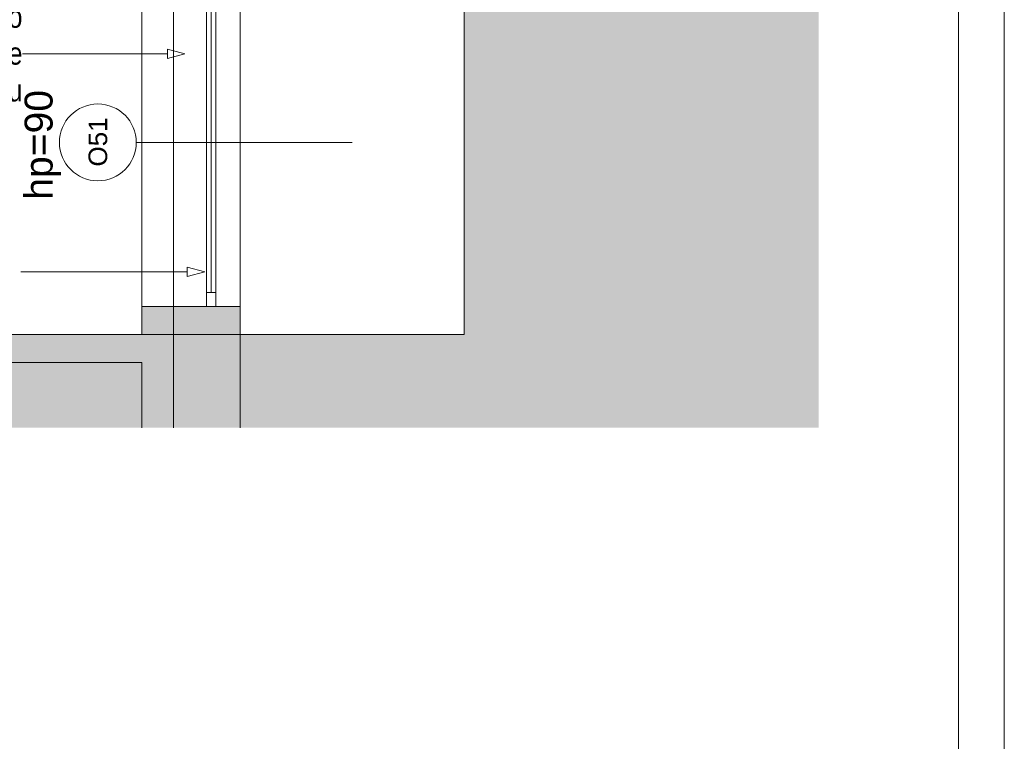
# Paper-space layout 'A-39 RZUT - PIĘTRO 9' of a CAD drawing. Header units: millimetres. Extents: x 0 to 1767, y 0 to 586.
# Tile 9 of 20: x 694 to 800, y 93 to 171. Entities that reach past the tile are written whole.
import ezdxf
from ezdxf.xclip import XClip

# ---------------------------------------------------------------- set-up
doc = ezdxf.new("R2010")
doc.units = ezdxf.units.MM
doc.header["$MEASUREMENT"] = 0
doc.header["$XCLIPFRAME"] = 0
doc.linetypes.add('DASHDOTX2', pattern=[1000, 500, -250, 0, -250])
doc.linetypes.add('PRZERYWANA_DU_A', pattern=[550, 350, -200])
for name, color, linetype, lineweight in [('0_Nr_pióra__2', 8, 'Continuous', 13), ('A_Arkusz_Nr_pióra__1', 7, 'Continuous', 20), ('A_wymiary_Nr_pióra__1', 7, 'Continuous', 20), ('A_ściany_Nr_pióra__1', 7, 'Continuous', 20), ('Znaczniki okien Archicada_Nr_pióra__3', 252, 'Continuous', 13)]:
    doc.layers.add(name, color=color, linetype=linetype, lineweight=lineweight)
for name, color, linetype, lineweight, true_color in [('A_opis_Nr_pióra__255', 7, 'Continuous', 15, 0x242424), ('A_opis_Nr_pióra__8', 7, 'Continuous', 13, 0x4c4c4c), ('A_osie_Nr_pióra__16', 7, 'Continuous', 5, 0x0f0f0f), ('A_ściany_Nr_pióra__19', 7, 'Continuous', 5, 0x191919), ('Okna Archicada_Nr_pióra__19', 7, 'Continuous', 5, 0x191919)]:
    doc.layers.add(name, color=color, linetype=linetype, lineweight=lineweight, true_color=true_color)
doc.layers.add('A_podrys', color=7, linetype='Continuous')
doc.layers.add('A_ściany', color=7, linetype='Continuous')
doc.styles.add('STYL_AUTOMATYCZNY_1', font='arial.ttf')
doc.styles.add('STYL_AUTOMATYCZNY_2', font='ARIALN.TTF')
doc.styles.add('STYL_AUTOMATYCZNY_5', font='arial.ttf')

# ---------------------------------------------------------------- blocks, each defined once
blk = doc.blocks.new('Rysunek_2_2', base_point=(-3499.63, -631.4))
at = {"linetype": 'Continuous', "lineweight": 0, "true_color": 0x484848}
blk.add_hatch(color=251, dxfattribs=at).paths.add_polyline_path([(780.1, 478.17), (549.97, 478.17), (549.97, 454.37), (742.1, 454.37), (742.1, 136.75), (549.97, 136.75), (549.97, 126.75), (780.1, 126.75)])
at = {"layer": 'A_ściany', "linetype": 'Continuous', "lineweight": 0, "true_color": 0x000000}
for points in [[(707.54, 139.15), (718.1, 139.15), (718.1, 139.75), (707.54, 139.75)], [(718.1, 139.15), (707.54, 139.15), (707.54, 126.75), (718.1, 126.75)], [(707.54, 136.75), (549.97, 136.75), (549.97, 133.75), (707.54, 133.75)]]:
    blk.add_hatch(color=18, dxfattribs=at).paths.add_polyline_path(points)
at = {"layer": '0_Nr_pióra__2', "color": 8, "linetype": 'PRZERYWANA_DU_A', "lineweight": 13, "ltscale": 2, "flags": 128}
blk.add_lwpolyline([(549.97, 136.75), (742.1, 136.75), (742.1, 454.37), (549.97, 454.37)], dxfattribs=at)
at = {"layer": 'A_opis_Nr_pióra__255', "color": 250, "linetype": 'Continuous', "lineweight": 15, "ltscale": 2, "true_color": 0x242424}
for p, q in [((698.78, 166.85), (694.76, 166.85)), ((710.32, 166.85), (698.78, 166.85)), ((710.32, 166.35), (710.32, 167.35)), ((712.18, 166.85), (710.32, 167.35)), ((712.18, 166.85), (710.32, 166.35)), ((712.42, 142.96), (712.42, 143.96)), ((714.29, 143.46), (712.42, 143.96)), ((698.61, 143.46), (694.59, 143.46)), ((712.42, 143.46), (698.61, 143.46)), ((714.29, 143.46), (712.42, 142.96))]:
    blk.add_line(p, q, dxfattribs=at)
at = {"layer": 'A_osie_Nr_pióra__16', "color": 250, "linetype": 'DASHDOTX2', "lineweight": 5, "ltscale": 2, "true_color": 0x0f0f0f}
blk.add_line((710.96, 425.66), (710.96, 126.75), dxfattribs=at)
at = {"layer": 'A_ściany_Nr_pióra__1', "color": 7, "linetype": 'Continuous', "lineweight": 20, "ltscale": 2}
blk.add_line((718.1, 139.75), (707.54, 139.75), dxfattribs=at)
at = {"layer": 'A_ściany_Nr_pióra__1', "color": 7, "linetype": 'Continuous', "lineweight": 20, "ltscale": 2, "flags": 128}
for points in [[(707.54, 139.75), (707.54, 139.15)], [(718.1, 139.15), (718.1, 139.75)], [(707.54, 139.15), (707.54, 136.75)], [(718.1, 126.75), (718.1, 139.15)], [(707.54, 136.75), (549.97, 136.75)], [(549.97, 133.75), (707.54, 133.75)], [(707.54, 133.75), (707.54, 126.75)]]:
    blk.add_lwpolyline(points, dxfattribs=at)
at = {"layer": 'A_ściany_Nr_pióra__19', "color": 250, "linetype": 'Continuous', "lineweight": 5, "ltscale": 2, "true_color": 0x191919}
for p, q in [((707.54, 174.95), (707.54, 139.75)), ((718.1, 139.75), (718.1, 174.95))]:
    blk.add_line(p, q, dxfattribs=at)
at = {"layer": 'Okna Archicada_Nr_pióra__19', "color": 250, "linetype": 'Continuous', "lineweight": 5, "ltscale": 2, "true_color": 0x191919}
for p, q in [((714.5, 139.75), (714.5, 174.95)), ((715.5, 174.95), (715.5, 139.75)), ((715, 141.25), (715, 173.45)), ((714.5, 141.25), (715.5, 141.25)), ((715.5, 139.75), (714.5, 139.75))]:
    blk.add_line(p, q, dxfattribs=at)
at = {"layer": 'Znaczniki okien Archicada_Nr_pióra__3', "color": 252, "linetype": 'Continuous', "lineweight": 13, "ltscale": 2}
blk.add_line((706.96, 157.35), (730.1, 157.35), dxfattribs=at)
for start, end in [(90, 270), (270, 90)]:
    blk.add_arc((702.84, 157.35), 4.12, start, end, dxfattribs=at)
at = {"layer": 'A_opis_Nr_pióra__8', "color": 251, "linetype": 'Continuous', "lineweight": 13, "true_color": 0x4c4c4c, "insert": (694.76, 166.53), "char_height": 2.4, "width": 53.5558, "attachment_point": 6, "line_spacing_factor": 0.987153, "style": 'STYL_AUTOMATYCZNY_2'}
blk.add_mtext('\\A1;{\\pqr;\\fArial Narrow|b0|i0|c238|p0;\\W1.000000;okno wyposażyć w siłowniki i podłączyć do SSP; służy jako upust dymu w trakcie pożaru}', dxfattribs=at)
at = {"layer": 'A_wymiary_Nr_pióra__1', "color": 7, "linetype": 'Continuous', "lineweight": 20, "insert": (694.99, 157.09), "char_height": 3, "attachment_point": 2, "rotation": 90, "style": 'STYL_AUTOMATYCZNY_5'}
blk.add_mtext('\\A1;{\\pqc;\\fArial|b0|i0|c238|p0;\\W1.000000;hp=90}', dxfattribs=at)
at = {"layer": 'Znaczniki okien Archicada_Nr_pióra__3', "color": 252, "linetype": 'Continuous', "lineweight": 13, "insert": (703.87, 154.76), "char_height": 2, "attachment_point": 7, "rotation": 90, "style": 'STYL_AUTOMATYCZNY_1'}
blk.add_mtext('\\A1;{\\pql;\\pt2;\\fArial|b0|i0|c238|p0;\\W1.000000;O51}', dxfattribs=at)

psp = doc.layouts.new('A-39 RZUT - PIĘTRO 9')

# ---------------------------------------------------------------- linework, layer by layer
at = {"layer": 'A_Arkusz_Nr_pióra__1', "color": 7, "linetype": 'Continuous', "lineweight": 20}
psp.add_line((795.1, 495.1), (795.1, 4.9), dxfattribs=at)
at = {"layer": 'A_Arkusz_Nr_pióra__1', "color": 7, "linetype": 'Continuous', "lineweight": 20, "flags": 128}
psp.add_lwpolyline([(0, 500), (800, 500), (800, 0), (0, 0)], close=True, dxfattribs=at)

# ---------------------------------------------------------------- block references
at = {"layer": 'A_podrys', "color": 37, "linetype": 'Continuous', "lineweight": 5, "true_color": 0x656532}
ref = psp.add_blockref('Rysunek_2_2', (-3499.63, -631.4), dxfattribs=at)
XClip(ref).set_block_clipping_path([(549.9695795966, 126.7487186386), (780.1, 478.1668323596)])

doc.saveas('drawing.dxf')
